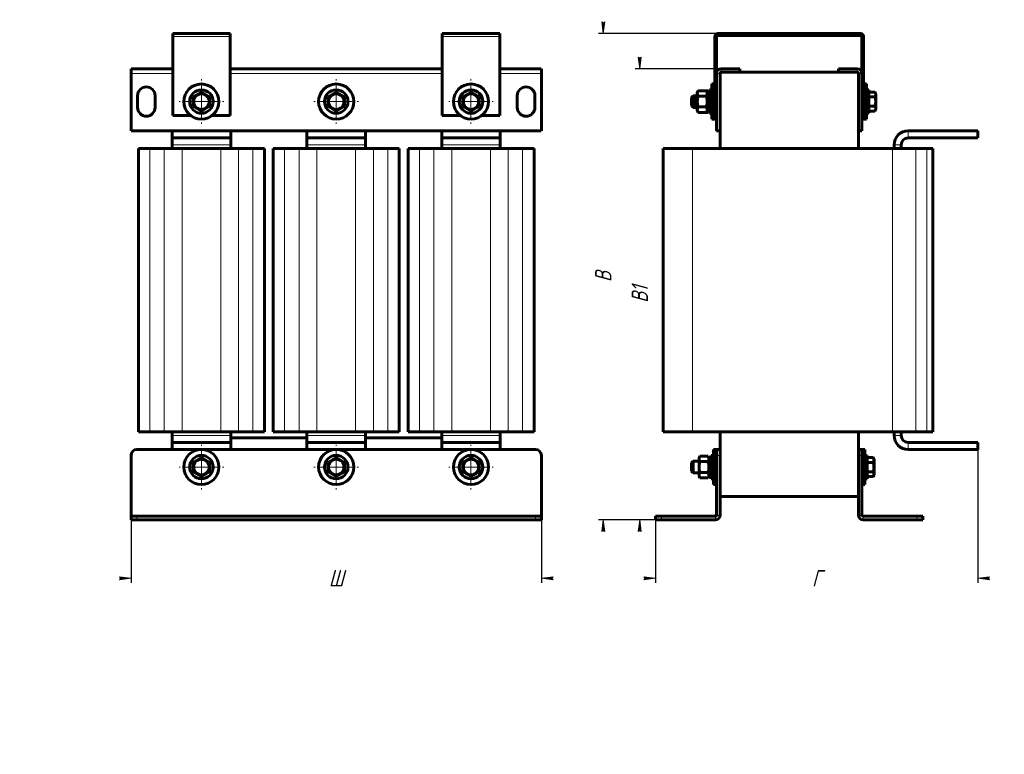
# Model space of a CAD drawing. Header units: millimetres. Extents: x 0 to 420, y 0 to 594.
# Tile 1 of 2: x 0 to 420, y 0 to 314. Entities that reach past the tile are written whole.
import ezdxf

# ---------------------------------------------------------------- set-up
doc = ezdxf.new("R2010")
doc.units = ezdxf.units.MM
for name, pattern in [('K5LT_AXLED', [12, 7.5, -1.5, 1.5, -1.5]), ('K5LT_BASIC', [0]), ('K5LT_THIN', [0])]:
    doc.linetypes.add(name, pattern=pattern)
doc.layers.add('Системный слой', color=7, linetype='Continuous')
doc.styles.add('KDIMTEXTSTYLE', font='GOST_AU.SHX', dxfattribs={"width": 0.96, "oblique": 15, "height": 5})
doc.dimstyles.new('KDIMSTYLE (0.50)', dxfattribs={"dimtxt": 5, "dimasz": 1, "dimexe": 2, "dimexo": 0, "dimgap": 1, "dimtad": 1, "dimlfac": 2, "dimtxsty": 'KDIMTEXTSTYLE', "dimsah": 1, "dimcen": 0, "dimdle": 1, "dimadec": 0, "dimazin": 0, "dimtfac": 0.667, "dimtmove": 0, "dimatfit": 3, "dimfxl": 1, "dimtvp": 1, "dimtolj": 1, "dimtzin": 0, "dimarcsym": 0})

# ---------------------------------------------------------------- blocks, each defined once
blk = doc.blocks.new('U0')
at = {"layer": 'Системный слой', "color": 150, "linetype": 'K5LT_BASIC', "lineweight": 60, "true_color": 0x0080ff}
for p, q in [((65.26, 272.59), (73.01, 272.59)), ((82.01, 272.59), (89.76, 272.59))]:
    blk.add_line(p, q, dxfattribs=at)
blk = doc.blocks.new('U1')
at = {"layer": 'Системный слой', "color": 150, "linetype": 'K5LT_BASIC', "lineweight": 60, "true_color": 0x0080ff}
for p, q in [((65.01, 130.09), (50.01, 130.09)), ((122.51, 130.09), (90.01, 130.09)), ((180.01, 130.09), (147.51, 130.09)), ((220.01, 130.09), (205.01, 130.09))]:
    blk.add_line(p, q, dxfattribs=at)
blk = doc.blocks.new('U2')
at = {"layer": 'Системный слой', "color": 150, "linetype": 'K5LT_BASIC', "lineweight": 60, "true_color": 0x0080ff}
for p, q in [((180.26, 272.59), (188.01, 272.59)), ((197.01, 272.59), (204.76, 272.59))]:
    blk.add_line(p, q, dxfattribs=at)
blk = doc.blocks.new('U3')
at = {"layer": 'Системный слой', "color": 150, "linetype": 'K5LT_BASIC', "lineweight": 60, "true_color": 0x0080ff}
for p, q in [((65.01, 266.09), (47.51, 266.09)), ((122.51, 266.09), (90.01, 266.09)), ((180.01, 266.09), (147.51, 266.09)), ((222.51, 266.09), (205.01, 266.09))]:
    blk.add_line(p, q, dxfattribs=at)
blk = doc.blocks.new('U4')
at = {"layer": 'Системный слой', "color": 150, "linetype": 'K5LT_BASIC', "lineweight": 60, "true_color": 0x0080ff}
for p, q in [((47.51, 292.59), (65.26, 292.59)), ((89.76, 292.59), (180.26, 292.59)), ((204.76, 292.59), (222.51, 292.59))]:
    blk.add_line(p, q, dxfattribs=at)
blk = doc.blocks.new('U5')
at = {"layer": 'Системный слой', "color": 7, "linetype": 'K5LT_THIN', "lineweight": 18}
for p, q in [((65.26, 290.59), (47.51, 290.59)), ((180.26, 290.59), (89.76, 290.59)), ((222.51, 290.59), (204.76, 290.59))]:
    blk.add_line(p, q, dxfattribs=at)
blk = doc.blocks.new('KDIMARROW_01')
at = {"layer": 'Системный слой'}
blk.add_hatch(color=0, dxfattribs=at).paths.add_polyline_path([(-5, -0.66), (0, 0), (-5, 0.66), (-4.5, 0)])
at = {"layer": 'Системный слой', "color": 0, "linetype": 'K5LT_THIN', "lineweight": 18}
for p, q in [((-4.5, 0), (-5, 0.66)), ((-5, 0.66), (0, 0)), ((0, 0), (-5, -0.66)), ((-5, -0.66), (-4.5, 0)), ((0, 0), (-1, 0))]:
    blk.add_line(p, q, dxfattribs=at)
blk = doc.blocks.new('U6')
at = {"layer": 'Системный слой', "color": 30, "linetype": 'K5LT_AXLED', "lineweight": 18, "true_color": 0xff8000}
for q in [(77.51, 132.09), (68.01, 122.59), (87.01, 122.59), (77.51, 113.09)]:
    blk.add_line((77.51, 122.59), q, dxfattribs=at)
blk = doc.blocks.new('U7')
at = {"layer": 'Системный слой', "color": 30, "linetype": 'K5LT_AXLED', "lineweight": 18, "true_color": 0xff8000}
for q in [(77.51, 288.09), (68.01, 278.59), (87.01, 278.59), (77.51, 269.09)]:
    blk.add_line((77.51, 278.59), q, dxfattribs=at)
blk = doc.blocks.new('U8')
at = {"layer": 'Системный слой', "color": 30, "linetype": 'K5LT_AXLED', "lineweight": 18, "true_color": 0xff8000}
for q in [(135.01, 132.09), (125.51, 122.59), (144.51, 122.59), (135.01, 113.09)]:
    blk.add_line((135.01, 122.59), q, dxfattribs=at)
blk = doc.blocks.new('U9')
at = {"layer": 'Системный слой', "color": 30, "linetype": 'K5LT_AXLED', "lineweight": 18, "true_color": 0xff8000}
for q in [(135.01, 288.09), (125.51, 278.59), (144.51, 278.59), (135.01, 269.09)]:
    blk.add_line((135.01, 278.59), q, dxfattribs=at)
blk = doc.blocks.new('U10')
at = {"layer": 'Системный слой', "color": 30, "linetype": 'K5LT_AXLED', "lineweight": 18, "true_color": 0xff8000}
for q in [(192.51, 132.09), (183.01, 122.59), (202.01, 122.59), (192.51, 113.09)]:
    blk.add_line((192.51, 122.59), q, dxfattribs=at)
blk = doc.blocks.new('U11')
at = {"layer": 'Системный слой', "color": 30, "linetype": 'K5LT_AXLED', "lineweight": 18, "true_color": 0xff8000}
for q in [(192.51, 288.09), (183.01, 278.59), (202.01, 278.59), (192.51, 269.09)]:
    blk.add_line((192.51, 278.59), q, dxfattribs=at)
blk = doc.blocks.new('U12')
at = {"layer": 'Системный слой', "color": 150, "linetype": 'K5LT_BASIC', "lineweight": 60, "true_color": 0x0080ff}
for p, q in [((295.25, 278.59), (295.25, 286.09)), ((295.25, 271.09), (295.25, 278.59))]:
    blk.add_line(p, q, dxfattribs=at)
blk = doc.blocks.new('U13')
at = {"layer": 'Системный слой', "color": 150, "linetype": 'K5LT_BASIC', "lineweight": 60, "true_color": 0x0080ff}
for p, q in [((360.5, 122.59), (360.5, 130.09)), ((360.5, 115.09), (360.5, 122.59))]:
    blk.add_line(p, q, dxfattribs=at)
blk = doc.blocks.new('U14')
at = {"layer": 'Системный слой', "color": 150, "linetype": 'K5LT_BASIC', "lineweight": 60, "true_color": 0x0080ff}
for p, q in [((362.25, 278.59), (362.25, 283.59)), ((362.25, 273.59), (362.25, 278.59))]:
    blk.add_line(p, q, dxfattribs=at)
blk = doc.blocks.new('U15')
at = {"layer": 'Системный слой', "color": 150, "linetype": 'K5LT_BASIC', "lineweight": 60, "true_color": 0x0080ff}
for p, q in [((361.25, 278.59), (361.25, 286.09)), ((361.25, 271.09), (361.25, 278.59))]:
    blk.add_line(p, q, dxfattribs=at)
blk = doc.blocks.new('U16')
at = {"layer": 'Системный слой', "color": 150, "linetype": 'K5LT_BASIC', "lineweight": 60, "true_color": 0x0080ff}
for p, q in [((287.25, 280.34), (287.25, 281.09)), ((287.25, 276.09), (287.25, 276.84))]:
    blk.add_line(p, q, dxfattribs=at)
blk = doc.blocks.new('U17')
at = {"layer": 'Системный слой', "color": 150, "linetype": 'K5LT_BASIC', "lineweight": 60, "true_color": 0x0080ff}
for p, q in [((361.5, 122.59), (361.5, 127.59)), ((361.5, 117.59), (361.5, 122.59))]:
    blk.add_line(p, q, dxfattribs=at)
blk = doc.blocks.new('U18')
at = {"layer": 'Системный слой', "color": 150, "linetype": 'K5LT_BASIC', "lineweight": 60, "true_color": 0x0080ff}
for p, q in [((295, 127.59), (295, 122.59)), ((295, 122.59), (295, 117.59))]:
    blk.add_line(p, q, dxfattribs=at)
blk = doc.blocks.new('U19')
at = {"layer": 'Системный слой', "color": 150, "linetype": 'K5LT_BASIC', "lineweight": 60, "true_color": 0x0080ff}
for p, q in [((296, 122.59), (296, 130.09)), ((296, 115.09), (296, 122.59))]:
    blk.add_line(p, q, dxfattribs=at)
blk = doc.blocks.new('U20')
at = {"layer": 'Системный слой', "color": 150, "linetype": 'K5LT_BASIC', "lineweight": 60, "true_color": 0x0080ff}
for p, q in [((293.64, 273.97), (293.78, 274.24)), ((293.78, 274.24), (293.89, 274.52)), ((293.89, 274.52), (293.97, 274.79))]:
    blk.add_line(p, q, dxfattribs=at)
blk = doc.blocks.new('U21')
at = {"layer": 'Системный слой', "color": 150, "linetype": 'K5LT_BASIC', "lineweight": 60, "true_color": 0x0080ff}
for p, q in [((293.78, 282.94), (293.64, 283.21)), ((293.89, 282.67), (293.78, 282.94)), ((293.97, 282.39), (293.89, 282.67))]:
    blk.add_line(p, q, dxfattribs=at)
blk = doc.blocks.new('U22')
at = {"layer": 'Системный слой', "color": 150, "linetype": 'K5LT_BASIC', "lineweight": 60, "true_color": 0x0080ff}
for p, q in [((294.25, 278.59), (294.25, 283.59)), ((294.25, 273.59), (294.25, 278.59))]:
    blk.add_line(p, q, dxfattribs=at)
blk = doc.blocks.new('U23')
at = {"layer": 'Системный слой', "color": 150, "linetype": 'K5LT_BASIC', "lineweight": 60, "true_color": 0x0080ff}
for p, q in [((298.75, 266.09), (298.75, 258.59)), ((298.75, 137.59), (298.75, 130.09))]:
    blk.add_line(p, q, dxfattribs=at)
blk = doc.blocks.new('U24')
at = {"layer": 'Системный слой', "color": 150, "linetype": 'K5LT_BASIC', "lineweight": 60, "true_color": 0x0080ff}
for p, q in [((357.75, 266.09), (357.75, 258.59)), ((357.75, 137.59), (357.75, 130.09))]:
    blk.add_line(p, q, dxfattribs=at)

msp = doc.modelspace()

# ---------------------------------------------------------------- linework, layer by layer
at = {"layer": 'Системный слой', "color": 150, "linetype": 'K5LT_BASIC', "lineweight": 60, "true_color": 0x0080ff}
for p, q in [((65.2626, 307.5915), (65.2626, 306.3415)), ((65.2626, 307.5915), (89.7626, 307.5915)), ((89.7626, 306.3415), (89.7626, 307.5915)), ((180.2626, 307.5915), (180.2626, 306.3415)), ((180.2626, 307.5915), (204.7626, 307.5915)), ((204.7626, 306.3415), (204.7626, 307.5915)), ((297.7494, 307.5915), (358.7494, 307.5915)), ((297.7494, 306.8415), (358.7494, 306.8415)), ((65.2626, 306.3415), (65.2626, 272.5915)), ((89.7626, 272.5915), (89.7626, 306.3415)), ((180.2626, 306.3415), (180.2626, 272.5915)), ((204.7626, 272.5915), (204.7626, 306.3415)), ((296.4994, 272.5915), (296.4994, 306.3415)), ((297.2494, 290.5915), (297.2494, 306.3415)), ((359.2494, 306.3415), (359.2494, 290.5915)), ((359.9994, 306.3415), (359.9994, 272.5915)), ((47.5126, 290.5915), (47.5126, 292.5915)), ((47.5126, 266.0915), (47.5126, 290.5915)), ((222.5126, 292.5915), (222.5126, 290.5915)), ((222.5126, 290.5915), (222.5126, 266.0915)), ((297.2494, 290.5915), (297.2494, 266.0915)), ((298.7494, 290.5915), (298.7494, 266.0915)), ((307.2494, 292.5915), (299.2494, 292.5915)), ((307.2494, 291.0915), (299.2494, 291.0915)), ((307.2494, 292.5915), (307.2494, 291.0915)), ((307.2494, 291.1415), (349.2494, 291.1415)), ((307.2494, 291.0915), (349.2494, 291.0915)), ((307.2494, 291.0915), (349.2494, 291.0915)), ((357.2494, 292.5915), (349.2494, 292.5915)), ((349.2494, 292.5915), (349.2494, 291.0915)), ((357.2494, 291.0915), (349.2494, 291.0915)), ((357.7494, 266.0915), (357.7494, 290.5915)), ((359.2494, 266.0915), (359.2494, 290.5915)), ((296.4994, 286.0915), (295.2494, 286.0915)), ((361.2494, 286.0915), (359.9994, 286.0915)), ((74.0126, 280.6122), (77.5126, 282.6329)), ((77.5126, 282.6329), (81.0126, 280.6122)), ((131.5126, 280.6122), (135.0126, 282.6329)), ((135.0126, 282.6329), (138.5126, 280.6122)), ((189.0126, 280.6122), (192.5126, 282.6329)), ((192.5126, 282.6329), (196.0126, 280.6122)), ((289.4067, 283.2103), (289.0494, 282.5915)), ((289.0494, 282.5915), (289.0494, 282.0556)), ((289.0494, 282.0556), (289.0494, 278.5915)), ((292.8922, 283.2103), (289.4067, 283.2103)), ((293.2494, 282.5915), (292.8922, 283.2103)), ((293.6422, 283.2103), (292.8922, 283.2103)), ((293.2494, 282.5915), (293.2494, 282.0556)), ((294.2494, 282.3915), (293.2494, 282.3915)), ((293.2494, 282.0556), (293.2494, 278.5915)), ((293.9994, 282.5915), (293.6422, 283.2103)), ((293.9994, 282.5915), (293.9994, 282.3915)), ((295.2494, 283.5915), (294.2494, 283.5915)), ((362.2494, 283.5915), (361.2494, 283.5915)), ((362.2494, 282.6329), (364.8358, 282.6329)), ((364.8358, 282.6329), (365.2494, 281.9165)), ((365.2494, 275.2665), (365.2494, 281.9165)), ((50.2626, 276.0915), (50.2626, 281.0915)), ((57.7626, 281.0915), (57.7626, 276.0915)), ((74.0126, 276.5707), (74.0126, 280.6122)), ((81.0126, 280.6122), (81.0126, 276.5707)), ((131.5126, 276.5707), (131.5126, 280.6122)), ((138.5126, 280.6122), (138.5126, 276.5707)), ((189.0126, 276.5707), (189.0126, 280.6122)), ((196.0126, 280.6122), (196.0126, 276.5707)), ((212.2626, 276.0915), (212.2626, 281.0915)), ((219.7626, 281.0915), (219.7626, 276.0915)), ((287.2494, 281.0915), (286.4994, 280.3415)), ((286.4994, 276.8415), (286.4994, 280.3415)), ((287.9994, 281.0915), (287.2494, 281.0915)), ((287.9994, 281.0915), (287.2494, 280.3415)), ((287.2494, 276.8415), (287.2494, 280.3415)), ((289.0494, 281.0915), (287.9994, 281.0915)), ((287.9994, 276.0915), (287.9994, 281.0915)), ((289.0494, 278.5915), (289.0494, 275.1274)), ((292.8922, 280.9009), (289.4067, 280.9009)), ((293.2494, 278.7819), (294.2494, 279.1459)), ((293.2494, 278.5915), (293.2494, 275.1274)), ((293.2494, 278.037), (294.2494, 278.401)), ((362.2494, 280.6122), (364.8358, 280.6122)), ((77.5126, 274.55), (74.0126, 276.5707)), ((81.0126, 276.5707), (77.5126, 274.55)), ((135.0126, 274.55), (131.5126, 276.5707)), ((138.5126, 276.5707), (135.0126, 274.55)), ((192.5126, 274.55), (189.0126, 276.5707)), ((196.0126, 276.5707), (192.5126, 274.55)), ((287.2494, 276.0915), (286.4994, 276.8415)), ((287.9994, 276.0915), (287.2494, 276.8415)), ((287.9994, 276.0915), (287.2494, 276.0915)), ((289.0494, 276.0915), (287.9994, 276.0915)), ((289.0494, 275.1274), (289.0494, 274.5915)), ((289.4067, 273.9727), (289.0494, 274.5915)), ((292.8922, 276.2821), (289.4067, 276.2821)), ((292.8922, 273.9727), (289.4067, 273.9727)), ((293.2494, 274.5915), (292.8922, 273.9727)), ((293.6422, 273.9727), (292.8922, 273.9727)), ((293.2494, 275.1274), (293.2494, 274.5915)), ((294.2494, 274.7915), (293.2494, 274.7915)), ((293.9994, 274.5915), (293.6422, 273.9727)), ((293.9994, 274.7915), (293.9994, 274.5915)), ((295.2494, 273.5915), (294.2494, 273.5915)), ((362.2494, 273.5915), (361.2494, 273.5915)), ((362.2494, 276.5707), (364.8358, 276.5707)), ((362.2494, 274.55), (364.8358, 274.55)), ((364.8358, 274.55), (365.2494, 275.2665)), ((296.4994, 271.0915), (295.2494, 271.0915)), ((296.4994, 271.0915), (296.4994, 272.5915)), ((297.2494, 272.5915), (296.4994, 272.5915)), ((297.2494, 271.0915), (296.4994, 271.0915)), ((359.2494, 272.5915), (359.9994, 272.5915)), ((359.9994, 271.0915), (359.2494, 271.0915)), ((359.9994, 271.0915), (359.9994, 272.5915)), ((361.2494, 271.0915), (359.9994, 271.0915)), ((65.0126, 266.0915), (90.0126, 266.0915)), ((65.0126, 263.0915), (65.0126, 266.0915)), ((90.0126, 263.0915), (90.0126, 266.0915)), ((122.5126, 266.0915), (147.5126, 266.0915)), ((122.5126, 263.0915), (122.5126, 266.0915)), ((147.5126, 263.0915), (147.5126, 266.0915)), ((180.0126, 266.0915), (205.0126, 266.0915)), ((180.0126, 263.0915), (180.0126, 266.0915)), ((205.0126, 263.0915), (205.0126, 266.0915)), ((297.2494, 266.0915), (298.7494, 266.0915)), ((359.2494, 266.0915), (357.7494, 266.0915)), ((378.9994, 266.0915), (408.7494, 266.0915)), ((408.7494, 263.0915), (408.7494, 266.0915)), ((65.0126, 263.0915), (90.0126, 263.0915)), ((65.0126, 260.0915), (65.0126, 263.0915)), ((90.0126, 263.0915), (90.0126, 260.0915)), ((122.5126, 263.0915), (147.5126, 263.0915)), ((122.5126, 260.0915), (122.5126, 263.0915)), ((147.5126, 263.0915), (147.5126, 260.0915)), ((180.0126, 263.0915), (205.0126, 263.0915)), ((180.0126, 260.0915), (180.0126, 263.0915)), ((205.0126, 263.0915), (205.0126, 260.0915)), ((378.9994, 263.0915), (408.7494, 263.0915)), ((50.6376, 137.5915), (50.6376, 258.5915)), ((50.6376, 258.5915), (55.5162, 258.5915)), ((55.5162, 258.5915), (61.6427, 258.5915)), ((61.6427, 258.5915), (69.2641, 258.5915)), ((65.0126, 258.5915), (65.0126, 260.0915)), ((69.2641, 258.5915), (85.7611, 258.5915)), ((85.7611, 258.5915), (93.3824, 258.5915)), ((90.0126, 260.0915), (90.0126, 258.5915)), ((93.3824, 258.5915), (99.509, 258.5915)), ((99.509, 258.5915), (104.3876, 258.5915)), ((104.3876, 137.5915), (104.3876, 258.5915)), ((108.1376, 137.5915), (108.1376, 258.5915)), ((108.1376, 258.5915), (113.0162, 258.5915)), ((113.0162, 258.5915), (119.1427, 258.5915)), ((119.1427, 258.5915), (126.7641, 258.5915)), ((122.5126, 258.5915), (122.5126, 260.0915)), ((126.7641, 258.5915), (143.2611, 258.5915)), ((143.2611, 258.5915), (150.8824, 258.5915)), ((147.5126, 260.0915), (147.5126, 258.5915)), ((150.8824, 258.5915), (157.009, 258.5915)), ((157.009, 258.5915), (161.8876, 258.5915)), ((161.8876, 137.5915), (161.8876, 258.5915)), ((165.6376, 137.5915), (165.6376, 258.5915)), ((165.6376, 258.5915), (170.5162, 258.5915)), ((170.5162, 258.5915), (176.6427, 258.5915)), ((176.6427, 258.5915), (184.2641, 258.5915)), ((180.0126, 258.5915), (180.0126, 260.0915)), ((184.2641, 258.5915), (200.7611, 258.5915)), ((200.7611, 258.5915), (208.3824, 258.5915)), ((205.0126, 260.0915), (205.0126, 258.5915)), ((208.3824, 258.5915), (214.509, 258.5915)), ((214.509, 258.5915), (219.3876, 258.5915)), ((219.3876, 137.5915), (219.3876, 258.5915)), ((274.4994, 137.5915), (274.4994, 258.5915)), ((274.4994, 258.5915), (286.9994, 258.5915)), ((286.9994, 258.5915), (372.2867, 258.5915)), ((372.2867, 258.5915), (382.1945, 258.5915)), ((372.9994, 258.5915), (372.9994, 260.0915)), ((375.9994, 258.5915), (375.9994, 260.0915)), ((382.1945, 258.5915), (386.9072, 258.5915)), ((386.9072, 258.5915), (389.4994, 258.5915)), ((389.4994, 137.5915), (389.4994, 258.5915)), ((50.6376, 137.5915), (55.5162, 137.5915)), ((55.5162, 137.5915), (61.6427, 137.5915)), ((61.6427, 137.5915), (69.2641, 137.5915)), ((65.0126, 136.0915), (65.0126, 137.5915)), ((65.0126, 133.0915), (65.0126, 136.0915)), ((69.2641, 137.5915), (85.7611, 137.5915)), ((85.7611, 137.5915), (93.3824, 137.5915)), ((90.0126, 137.5915), (90.0126, 136.0915)), ((90.0126, 136.0915), (90.0126, 133.0915)), ((90.0126, 135.0915), (122.5126, 135.0915)), ((93.3824, 137.5915), (99.509, 137.5915)), ((99.509, 137.5915), (104.3876, 137.5915)), ((108.1376, 137.5915), (113.0162, 137.5915)), ((113.0162, 137.5915), (119.1427, 137.5915)), ((119.1427, 137.5915), (126.7641, 137.5915)), ((122.5126, 136.0915), (122.5126, 137.5915)), ((122.5126, 133.0915), (122.5126, 136.0915)), ((126.7641, 137.5915), (143.2611, 137.5915)), ((143.2611, 137.5915), (150.8824, 137.5915)), ((147.5126, 137.5915), (147.5126, 136.0915)), ((147.5126, 136.0915), (147.5126, 133.0915)), ((147.5126, 135.0915), (180.0126, 135.0915)), ((150.8824, 137.5915), (157.009, 137.5915)), ((157.009, 137.5915), (161.8876, 137.5915)), ((165.6376, 137.5915), (170.5162, 137.5915)), ((170.5162, 137.5915), (176.6427, 137.5915)), ((176.6427, 137.5915), (184.2641, 137.5915)), ((180.0126, 136.0915), (180.0126, 137.5915)), ((180.0126, 133.0915), (180.0126, 136.0915)), ((184.2641, 137.5915), (200.7611, 137.5915)), ((200.7611, 137.5915), (208.3824, 137.5915)), ((205.0126, 137.5915), (205.0126, 136.0915)), ((205.0126, 136.0915), (205.0126, 133.0915)), ((208.3824, 137.5915), (214.509, 137.5915)), ((214.509, 137.5915), (219.3876, 137.5915)), ((274.4994, 137.5915), (286.9994, 137.5915)), ((286.9994, 137.5915), (372.2867, 137.5915)), ((372.2867, 137.5915), (382.1945, 137.5915)), ((372.9994, 136.0915), (372.9994, 137.5915)), ((375.9994, 136.0915), (375.9994, 137.5915)), ((382.1945, 137.5915), (386.9072, 137.5915)), ((386.9072, 137.5915), (389.4994, 137.5915)), ((90.0126, 133.0915), (65.0126, 133.0915)), ((65.0126, 133.0915), (65.0126, 130.0915)), ((90.0126, 133.0915), (90.0126, 130.0915)), ((147.5126, 133.0915), (122.5126, 133.0915)), ((122.5126, 133.0915), (122.5126, 130.0915)), ((147.5126, 133.0915), (147.5126, 130.0915)), ((205.0126, 133.0915), (180.0126, 133.0915)), ((180.0126, 133.0915), (180.0126, 130.0915)), ((205.0126, 133.0915), (205.0126, 130.0915)), ((408.7494, 133.0915), (378.9994, 133.0915)), ((408.7494, 133.0915), (408.7494, 130.0915)), ((47.5126, 127.5915), (47.5126, 102.0915)), ((90.0126, 130.0915), (65.0126, 130.0915)), ((74.0126, 124.6122), (77.5126, 126.6329)), ((77.5126, 126.6329), (81.0126, 124.6122)), ((147.5126, 130.0915), (122.5126, 130.0915)), ((131.5126, 124.6122), (135.0126, 126.6329)), ((135.0126, 126.6329), (138.5126, 124.6122)), ((205.0126, 130.0915), (180.0126, 130.0915)), ((189.0126, 124.6122), (192.5126, 126.6329)), ((192.5126, 126.6329), (196.0126, 124.6122)), ((222.5126, 102.0915), (222.5126, 127.5915)), ((290.1567, 127.2103), (289.7994, 126.5915)), ((289.7994, 126.5915), (289.7994, 126.0556)), ((289.7994, 126.0556), (289.7994, 122.5915)), ((293.6422, 127.2103), (290.1567, 127.2103)), ((293.9994, 126.5915), (293.6422, 127.2103)), ((293.9994, 126.5915), (293.9994, 126.0556)), ((293.9994, 126.3915), (294.9994, 126.3915)), ((293.9994, 126.0556), (293.9994, 122.5915)), ((294.9994, 127.5915), (295.9994, 127.5915)), ((297.2494, 130.0915), (295.9994, 130.0915)), ((298.7494, 130.0915), (297.2494, 130.0915)), ((297.2494, 127.5915), (297.2494, 130.0915)), ((297.2494, 102.0915), (297.2494, 127.5915)), ((298.7494, 130.0915), (298.7494, 127.5915)), ((298.7494, 102.0915), (298.7494, 127.5915)), ((357.7494, 130.0915), (359.2494, 130.0915)), ((357.7494, 127.5915), (357.7494, 130.0915)), ((357.7494, 127.5915), (357.7494, 102.0915)), ((360.4994, 130.0915), (359.2494, 130.0915)), ((359.2494, 130.0915), (359.2494, 127.5915)), ((359.2494, 127.5915), (359.2494, 102.0915)), ((361.4994, 127.5915), (360.4994, 127.5915)), ((361.4994, 126.6329), (364.0858, 126.6329)), ((364.0858, 126.6329), (364.4994, 125.9165)), ((408.7494, 130.0915), (378.9994, 130.0915)), ((74.0126, 120.5707), (74.0126, 124.6122)), ((81.0126, 124.6122), (81.0126, 120.5707)), ((131.5126, 120.5707), (131.5126, 124.6122)), ((138.5126, 124.6122), (138.5126, 120.5707)), ((189.0126, 120.5707), (189.0126, 124.6122)), ((196.0126, 124.6122), (196.0126, 120.5707)), ((287.2494, 125.0915), (286.4994, 124.3415)), ((286.4994, 120.8415), (286.4994, 124.3415)), ((289.7994, 125.0915), (287.2494, 125.0915)), ((287.2494, 120.0915), (287.2494, 125.0915)), ((289.7994, 122.5915), (289.7994, 119.1274)), ((293.6422, 124.9009), (290.1567, 124.9009)), ((294.9994, 123.1459), (293.9994, 122.7819)), ((293.9994, 122.5915), (293.9994, 119.1274)), ((294.9994, 122.401), (293.9994, 122.037)), ((361.4994, 124.6122), (364.0858, 124.6122)), ((364.4994, 119.2665), (364.4994, 125.9165)), ((77.5126, 118.55), (74.0126, 120.5707)), ((81.0126, 120.5707), (77.5126, 118.55)), ((135.0126, 118.55), (131.5126, 120.5707)), ((138.5126, 120.5707), (135.0126, 118.55)), ((192.5126, 118.55), (189.0126, 120.5707)), ((196.0126, 120.5707), (192.5126, 118.55)), ((287.2494, 120.0915), (286.4994, 120.8415)), ((289.7994, 120.0915), (287.2494, 120.0915)), ((289.7994, 119.1274), (289.7994, 118.5915)), ((290.1567, 117.9727), (289.7994, 118.5915)), ((293.6422, 120.2821), (290.1567, 120.2821)), ((293.6422, 117.9727), (290.1567, 117.9727)), ((293.9994, 118.5915), (293.6422, 117.9727)), ((293.9994, 119.1274), (293.9994, 118.5915)), ((293.9994, 118.7915), (294.9994, 118.7915)), ((361.4994, 120.5707), (364.0858, 120.5707)), ((361.4994, 118.55), (364.0858, 118.55)), ((364.0858, 118.55), (364.4994, 119.2665)), ((294.9994, 117.5915), (295.9994, 117.5915)), ((297.2494, 115.0915), (295.9994, 115.0915)), ((360.4994, 115.0915), (359.2494, 115.0915)), ((361.4994, 117.5915), (360.4994, 117.5915)), ((298.7494, 110.0915), (357.7494, 110.0915)), ((47.5126, 102.0915), (47.5126, 101.5915)), ((47.5126, 100.0915), (47.5126, 101.5915)), ((47.5126, 101.5915), (50.0126, 101.5915)), ((50.0126, 101.5915), (220.0126, 101.5915)), ((220.0126, 101.5915), (222.5126, 101.5915)), ((222.5126, 101.5915), (222.5126, 102.0915)), ((222.5126, 100.0915), (222.5126, 101.5915)), ((271.2494, 101.5915), (273.7494, 101.5915)), ((271.2494, 100.0915), (271.2494, 101.5915)), ((273.7494, 101.5915), (296.7494, 101.5915)), ((359.7494, 101.5915), (382.7494, 101.5915)), ((382.7494, 101.5915), (385.2494, 101.5915)), ((385.2494, 100.0915), (385.2494, 101.5915)), ((47.5126, 100.0915), (50.0126, 100.0915)), ((50.0126, 100.0915), (220.0126, 100.0915)), ((220.0126, 100.0915), (222.5126, 100.0915)), ((271.2494, 100.0915), (273.7494, 100.0915)), ((273.7494, 100.0915), (296.7494, 100.0915)), ((359.7494, 100.0915), (382.7494, 100.0915)), ((382.7494, 100.0915), (385.2494, 100.0915))]:
    msp.add_line(p, q, dxfattribs=at)
at = {"layer": 'Системный слой', "color": 7, "linetype": 'K5LT_THIN', "lineweight": 18}
for p, q in [((297.7494, 307.5915), (297.7494, 306.8415)), ((358.7494, 306.8415), (358.7494, 307.5915)), ((89.7626, 306.3415), (65.2626, 306.3415)), ((204.7626, 306.3415), (180.2626, 306.3415)), ((297.2494, 306.3415), (296.4994, 306.3415)), ((359.2494, 306.3415), (359.9994, 306.3415)), ((298.7494, 290.5915), (297.2494, 290.5915)), ((299.2494, 292.5915), (299.2494, 291.0915)), ((357.2494, 292.5915), (357.2494, 291.0915)), ((359.2494, 290.5915), (357.7494, 290.5915)), ((287.2494, 280.6855), (286.8435, 280.6855)), ((287.5935, 280.6855), (287.2494, 280.6855)), ((287.9994, 280.6855), (287.5935, 280.6855)), ((289.0494, 280.6855), (287.9994, 280.6855)), ((287.2494, 276.4974), (286.8435, 276.4974)), ((287.5935, 276.4974), (287.2494, 276.4974)), ((287.9994, 276.4974), (287.5935, 276.4974)), ((289.0494, 276.4974), (287.9994, 276.4974)), ((378.9994, 266.0915), (378.9994, 263.0915)), ((55.5162, 137.5915), (55.5162, 258.5915)), ((61.6427, 137.5915), (61.6427, 258.5915)), ((65.0126, 260.0915), (90.0126, 260.0915)), ((69.2641, 137.5915), (69.2641, 258.5915)), ((85.7611, 137.5915), (85.7611, 258.5915)), ((93.3824, 137.5915), (93.3824, 258.5915)), ((99.509, 137.5915), (99.509, 258.5915)), ((113.0162, 137.5915), (113.0162, 258.5915)), ((119.1427, 137.5915), (119.1427, 258.5915)), ((122.5126, 260.0915), (147.5126, 260.0915)), ((126.7641, 137.5915), (126.7641, 258.5915)), ((143.2611, 137.5915), (143.2611, 258.5915)), ((150.8824, 137.5915), (150.8824, 258.5915)), ((157.009, 137.5915), (157.009, 258.5915)), ((170.5162, 137.5915), (170.5162, 258.5915)), ((176.6427, 137.5915), (176.6427, 258.5915)), ((180.0126, 260.0915), (205.0126, 260.0915)), ((184.2641, 137.5915), (184.2641, 258.5915)), ((200.7611, 137.5915), (200.7611, 258.5915)), ((208.3824, 137.5915), (208.3824, 258.5915)), ((214.509, 137.5915), (214.509, 258.5915)), ((286.9994, 137.5915), (286.9994, 258.5915)), ((372.2867, 137.5915), (372.2867, 258.5915)), ((375.9994, 260.0915), (372.9994, 260.0915)), ((382.1945, 137.5915), (382.1945, 258.5915)), ((386.9072, 137.5915), (386.9072, 258.5915)), ((90.0126, 136.0915), (65.0126, 136.0915)), ((147.5126, 136.0915), (122.5126, 136.0915)), ((205.0126, 136.0915), (180.0126, 136.0915)), ((375.9994, 136.0915), (372.9994, 136.0915)), ((378.9994, 133.0915), (378.9994, 130.0915)), ((298.7494, 127.5915), (297.2494, 127.5915)), ((357.7494, 127.5915), (359.2494, 127.5915)), ((287.2494, 124.6855), (286.8435, 124.6855)), ((289.7994, 124.6855), (287.2494, 124.6855)), ((287.2494, 120.4974), (286.8435, 120.4974)), ((289.7994, 120.4974), (287.2494, 120.4974)), ((222.5126, 102.0915), (47.5126, 102.0915)), ((50.0126, 100.0915), (50.0126, 101.5915)), ((220.0126, 100.0915), (220.0126, 101.5915)), ((273.7494, 100.0915), (273.7494, 101.5915)), ((296.7494, 100.0915), (296.7494, 101.5915)), ((298.7494, 102.0915), (297.2494, 102.0915)), ((357.7494, 102.0915), (359.2494, 102.0915)), ((359.7494, 101.5915), (359.7494, 100.0915)), ((382.7494, 100.0915), (382.7494, 101.5915))]:
    msp.add_line(p, q, dxfattribs=at)
at = {"layer": 'Системный слой', "color": 150, "linetype": 'K5LT_BASIC', "lineweight": 60, "true_color": 0x0080ff}
for centre, radius in [((77.5126, 278.5915), 7.5), ((135.0126, 278.5915), 7.5), ((192.5126, 278.5915), 7.5), ((77.5126, 278.5915), 5), ((77.5126, 278.5915), 3.325), ((135.0126, 278.5915), 5), ((135.0126, 278.5915), 3.325), ((192.5126, 278.5915), 5), ((192.5126, 278.5915), 3.325), ((77.5126, 122.5915), 7.5), ((77.5126, 122.5915), 5), ((135.0126, 122.5915), 7.5), ((135.0126, 122.5915), 5), ((192.5126, 122.5915), 7.5), ((192.5126, 122.5915), 5), ((77.5126, 122.5915), 3.325), ((135.0126, 122.5915), 3.325), ((192.5126, 122.5915), 3.325)]:
    msp.add_circle(centre, radius, dxfattribs=at)
for centre, radius, start, end in [((297.7494, 306.3415), 1.25, 90, 180), ((297.7494, 306.3415), 0.5, 90, 180), ((358.7494, 306.3415), 1.25, 0, 90), ((358.7494, 306.3415), 0.5, 0, 90), ((299.2494, 290.5915), 2, 90, 180), ((299.2494, 290.5915), 0.5, 90, 180), ((357.2494, 290.5915), 2, 0, 90), ((357.2494, 290.5915), 0.5, 0, 90), ((54.0126, 281.0915), 3.75, 0, 180), ((216.0126, 281.0915), 3.75, 0, 180), ((54.0126, 276.0915), 3.75, 180, 0), ((216.0126, 276.0915), 3.75, 180, 0), ((378.9994, 260.0915), 6, 90, 180), ((378.9994, 260.0915), 3, 90, 180), ((378.9994, 136.0915), 6, 180, 270), ((378.9994, 136.0915), 3, 180, 270), ((50.0126, 127.5915), 2.5, 90, 180), ((220.0126, 127.5915), 2.5, 0, 90), ((296.7494, 102.0915), 0.5, 270, 0), ((296.7494, 102.0915), 2, 270, 0), ((359.7494, 102.0915), 2, 180, 270), ((359.7494, 102.0915), 0.5, 180, 270)]:
    msp.add_arc(centre, radius, start, end, dxfattribs=at)
for points, knots in [([(289.4067, 283.2103), (289.3592, 283.1279), (289.2664, 282.9533), (289.1675, 282.7159), (289.1022, 282.4981), (289.0653, 282.3133), (289.0512, 282.165), (289.0494, 282.0801), (289.0494, 282.0556)], [0, 0, 0, 0, 1.97363156, 4.15995945, 5.5817399, 7.04511177, 8.43464385, 9, 9, 9, 9]), ([(289.0494, 282.0556), (289.0494, 281.9848), (289.0579, 281.848), (289.095, 281.6397), (289.1489, 281.4539), (289.244, 281.2043), (289.3333, 281.028), (289.4067, 280.9009)], [0, 0, 0, 0, 1.44740223, 2.79972062, 4.28007379, 5.29108611, 8, 8, 8, 8]), ([(293.2494, 282.0556), (293.2494, 282.1264), (293.241, 282.2631), (293.2039, 282.4714), (293.1499, 282.6573), (293.0549, 282.9069), (292.9655, 283.0832), (292.8922, 283.2103)], [0, 0, 0, 0, 1.44740223, 2.79972062, 4.28007379, 5.29108611, 8, 8, 8, 8]), ([(292.8922, 280.9009), (292.9397, 280.9832), (293.0325, 281.1578), (293.1314, 281.3952), (293.1967, 281.613), (293.2336, 281.7978), (293.2476, 281.9461), (293.2494, 282.031), (293.2494, 282.0556)], [0, 0, 0, 0, 1.97363156, 4.15995945, 5.5817399, 7.04511177, 8.43464385, 9, 9, 9, 9]), ([(364.8358, 280.6122), (364.9103, 280.7412), (364.9947, 280.9116), (365.0732, 281.1347), (365.1092, 281.2675), (365.1342, 281.4023), (365.1471, 281.5268), (365.1497, 281.6476), (365.1423, 281.7807), (365.1208, 281.9269), (365.0768, 282.1037), (364.992, 282.3402), (364.9004, 282.521), (364.8358, 282.6329)], [0, 0, 0, 0, 2.75035614, 3.58804376, 4.63730758, 5.49284922, 6.35907939, 7.18800081, 7.96430825, 9.0854941, 10.18771443, 11.61111218, 14, 14, 14, 14]), ([(289.4067, 280.9009), (289.3926, 280.852), (289.3567, 280.7246), (289.2919, 280.4784), (289.2125, 280.1355), (289.1458, 279.7764), (289.0993, 279.4419), (289.0755, 279.2063), (289.062, 279.0174), (289.0548, 278.8754), (289.0504, 278.7333), (289.0494, 278.6387), (289.0494, 278.5915)], [0, 0, 0, 0, 1.43286195, 3.72544107, 7.16430976, 11.33828068, 14.00371051, 16.66914034, 18.00185526, 19.33457017, 20.66728509, 22, 22, 22, 22]), ([(289.0494, 278.5915), (289.0494, 278.527), (289.0512, 278.3979), (289.0594, 278.2039), (289.0728, 278.0105), (289.0961, 277.7691), (289.1345, 277.4801), (289.2025, 277.0941), (289.2927, 276.6943), (289.3703, 276.4082), (289.4067, 276.2821)], [0, 0, 0, 0, 1.81846407, 3.63692813, 5.4553922, 7.27385627, 10.46569137, 13.65752648, 18.30421618, 22, 22, 22, 22]), ([(293.2494, 278.5915), (293.2494, 278.6559), (293.2476, 278.785), (293.2395, 278.979), (293.2261, 279.1724), (293.2028, 279.4139), (293.1644, 279.7028), (293.0963, 280.0888), (293.0061, 280.4886), (292.9286, 280.7747), (292.8922, 280.9009)], [0, 0, 0, 0, 1.81846407, 3.63692813, 5.4553922, 7.27385627, 10.46569137, 13.65752648, 18.30421618, 22, 22, 22, 22]), ([(292.8922, 276.2821), (292.9063, 276.331), (292.9422, 276.4584), (293.0069, 276.7045), (293.0864, 277.0474), (293.1531, 277.4065), (293.1996, 277.741), (293.2234, 277.9766), (293.2368, 278.1655), (293.2441, 278.3075), (293.2485, 278.4497), (293.2494, 278.5443), (293.2494, 278.5915)], [0, 0, 0, 0, 1.43286195, 3.72544107, 7.16430976, 11.33828068, 14.00371051, 16.66914034, 18.00185526, 19.33457017, 20.66728509, 22, 22, 22, 22]), ([(364.8358, 276.5707), (364.863, 276.6649), (364.9288, 276.9055), (365.0297, 277.3427), (365.1003, 277.7827), (365.1316, 278.1223), (365.1425, 278.3114), (365.1467, 278.4339), (365.1483, 278.5366), (365.1486, 278.6471), (365.146, 278.7857), (365.1384, 278.9521), (365.1211, 279.1911), (365.0807, 279.5372), (365.0089, 279.9314), (364.9222, 280.3009), (364.8656, 280.5088), (364.8358, 280.6122)], [0, 0, 0, 0, 3.15229629, 8.02402693, 14.43035773, 17.47429983, 18.99627089, 20.51824194, 21.40985484, 22.30146773, 24.08469353, 25.86791932, 27.65114512, 31.79250392, 37.07252473, 40.53626237, 44, 44, 44, 44]), ([(289.4067, 276.2821), (289.3592, 276.1997), (289.2664, 276.0251), (289.1675, 275.7877), (289.1022, 275.5699), (289.0653, 275.3851), (289.0512, 275.2368), (289.0494, 275.1519), (289.0494, 275.1274)], [0, 0, 0, 0, 1.97363156, 4.15995945, 5.5817399, 7.04511177, 8.43464385, 9, 9, 9, 9]), ([(289.0494, 275.1274), (289.0494, 275.0566), (289.0579, 274.9198), (289.095, 274.7115), (289.1489, 274.5257), (289.244, 274.2761), (289.3333, 274.0998), (289.4067, 273.9727)], [0, 0, 0, 0, 1.44740223, 2.79972062, 4.28007379, 5.29108611, 8, 8, 8, 8]), ([(293.2494, 275.1274), (293.2494, 275.1982), (293.241, 275.3349), (293.2039, 275.5432), (293.1499, 275.7291), (293.0549, 275.9787), (292.9655, 276.155), (292.8922, 276.2821)], [0, 0, 0, 0, 1.44740223, 2.79972062, 4.28007379, 5.29108611, 8, 8, 8, 8]), ([(292.8922, 273.9727), (292.9397, 274.055), (293.0325, 274.2296), (293.1314, 274.467), (293.1967, 274.6848), (293.2336, 274.8696), (293.2476, 275.0179), (293.2494, 275.1028), (293.2494, 275.1274)], [0, 0, 0, 0, 1.97363156, 4.15995945, 5.5817399, 7.04511177, 8.43464385, 9, 9, 9, 9]), ([(364.8358, 274.55), (364.9103, 274.6791), (364.9947, 274.8494), (365.0732, 275.0725), (365.1092, 275.2053), (365.1342, 275.3401), (365.1471, 275.4646), (365.1497, 275.5854), (365.1423, 275.7186), (365.1208, 275.8647), (365.0768, 276.0415), (364.992, 276.278), (364.9004, 276.4588), (364.8358, 276.5707)], [0, 0, 0, 0, 2.75035614, 3.58804376, 4.63730758, 5.49284922, 6.35907939, 7.18800081, 7.96430825, 9.0854941, 10.18771443, 11.61111218, 14, 14, 14, 14]), ([(290.1567, 127.2103), (290.1092, 127.1279), (290.0164, 126.9533), (289.9175, 126.7159), (289.8522, 126.4981), (289.8153, 126.3133), (289.8012, 126.165), (289.7994, 126.0801), (289.7994, 126.0556)], [0, 0, 0, 0, 1.97363156, 4.15995945, 5.5817399, 7.04511177, 8.43464385, 9, 9, 9, 9]), ([(289.7994, 126.0556), (289.7994, 125.9848), (289.8079, 125.848), (289.845, 125.6397), (289.8989, 125.4539), (289.994, 125.2043), (290.0833, 125.028), (290.1567, 124.9009)], [0, 0, 0, 0, 1.44740223, 2.79972062, 4.28007379, 5.29108611, 8, 8, 8, 8]), ([(293.9994, 126.0556), (293.9994, 126.1264), (293.991, 126.2631), (293.9539, 126.4714), (293.8999, 126.6573), (293.8049, 126.9069), (293.7155, 127.0832), (293.6422, 127.2103)], [0, 0, 0, 0, 1.44740223, 2.79972062, 4.28007379, 5.29108611, 8, 8, 8, 8]), ([(293.6422, 124.9009), (293.6897, 124.9832), (293.7825, 125.1578), (293.8814, 125.3952), (293.9467, 125.613), (293.9836, 125.7978), (293.9976, 125.9461), (293.9994, 126.031), (293.9994, 126.0556)], [0, 0, 0, 0, 1.97363156, 4.15995945, 5.5817399, 7.04511177, 8.43464385, 9, 9, 9, 9]), ([(364.0858, 124.6122), (364.1603, 124.7412), (364.2447, 124.9116), (364.3232, 125.1347), (364.3592, 125.2675), (364.3842, 125.4023), (364.3971, 125.5268), (364.3997, 125.6476), (364.3923, 125.7807), (364.3708, 125.9269), (364.3268, 126.1037), (364.242, 126.3402), (364.1504, 126.521), (364.0858, 126.6329)], [0, 0, 0, 0, 2.75035614, 3.58804376, 4.63730758, 5.49284922, 6.35907939, 7.18800081, 7.96430825, 9.0854941, 10.18771443, 11.61111218, 14, 14, 14, 14]), ([(290.1567, 124.9009), (290.1426, 124.852), (290.1067, 124.7246), (290.0419, 124.4784), (289.9625, 124.1355), (289.8958, 123.7764), (289.8493, 123.4419), (289.8255, 123.2063), (289.812, 123.0174), (289.8048, 122.8754), (289.8004, 122.7333), (289.7994, 122.6387), (289.7994, 122.5915)], [0, 0, 0, 0, 1.43286195, 3.72544107, 7.16430976, 11.33828068, 14.00371051, 16.66914034, 18.00185526, 19.33457017, 20.66728509, 22, 22, 22, 22]), ([(289.7994, 122.5915), (289.7994, 122.527), (289.8012, 122.3979), (289.8094, 122.2039), (289.8228, 122.0105), (289.8461, 121.7691), (289.8845, 121.4801), (289.9525, 121.0941), (290.0427, 120.6943), (290.1203, 120.4082), (290.1567, 120.2821)], [0, 0, 0, 0, 1.81846407, 3.63692813, 5.4553922, 7.27385627, 10.46569137, 13.65752648, 18.30421618, 22, 22, 22, 22]), ([(293.9994, 122.5915), (293.9994, 122.6559), (293.9976, 122.785), (293.9895, 122.979), (293.9761, 123.1724), (293.9528, 123.4139), (293.9144, 123.7028), (293.8463, 124.0888), (293.7561, 124.4886), (293.6786, 124.7747), (293.6422, 124.9009)], [0, 0, 0, 0, 1.81846407, 3.63692813, 5.4553922, 7.27385627, 10.46569137, 13.65752648, 18.30421618, 22, 22, 22, 22]), ([(293.6422, 120.2821), (293.6563, 120.331), (293.6922, 120.4584), (293.7569, 120.7045), (293.8364, 121.0474), (293.9031, 121.4065), (293.9496, 121.741), (293.9734, 121.9766), (293.9868, 122.1655), (293.9941, 122.3075), (293.9985, 122.4497), (293.9994, 122.5443), (293.9994, 122.5915)], [0, 0, 0, 0, 1.43286195, 3.72544107, 7.16430976, 11.33828068, 14.00371051, 16.66914034, 18.00185526, 19.33457017, 20.66728509, 22, 22, 22, 22]), ([(364.0858, 120.5707), (364.113, 120.6649), (364.1788, 120.9055), (364.2797, 121.3427), (364.3503, 121.7827), (364.3816, 122.1223), (364.3925, 122.3114), (364.3967, 122.4339), (364.3983, 122.5366), (364.3986, 122.6471), (364.396, 122.7857), (364.3884, 122.9521), (364.3711, 123.1911), (364.3307, 123.5372), (364.2589, 123.9314), (364.1722, 124.3009), (364.1156, 124.5088), (364.0858, 124.6122)], [0, 0, 0, 0, 3.15229629, 8.02402693, 14.43035773, 17.47429983, 18.99627089, 20.51824194, 21.40985484, 22.30146773, 24.08469353, 25.86791932, 27.65114512, 31.79250392, 37.07252473, 40.53626237, 44, 44, 44, 44]), ([(290.1567, 120.2821), (290.1092, 120.1997), (290.0164, 120.0251), (289.9175, 119.7877), (289.8522, 119.5699), (289.8153, 119.3851), (289.8012, 119.2368), (289.7994, 119.1519), (289.7994, 119.1274)], [0, 0, 0, 0, 1.97363156, 4.15995945, 5.5817399, 7.04511177, 8.43464385, 9, 9, 9, 9]), ([(289.7994, 119.1274), (289.7994, 119.0566), (289.8079, 118.9198), (289.845, 118.7115), (289.8989, 118.5257), (289.994, 118.2761), (290.0833, 118.0998), (290.1567, 117.9727)], [0, 0, 0, 0, 1.44740223, 2.79972062, 4.28007379, 5.29108611, 8, 8, 8, 8]), ([(293.9994, 119.1274), (293.9994, 119.1982), (293.991, 119.3349), (293.9539, 119.5432), (293.8999, 119.7291), (293.8049, 119.9787), (293.7155, 120.155), (293.6422, 120.2821)], [0, 0, 0, 0, 1.44740223, 2.79972062, 4.28007379, 5.29108611, 8, 8, 8, 8]), ([(293.6422, 117.9727), (293.6897, 118.055), (293.7825, 118.2296), (293.8814, 118.467), (293.9467, 118.6848), (293.9836, 118.8696), (293.9976, 119.0179), (293.9994, 119.1028), (293.9994, 119.1274)], [0, 0, 0, 0, 1.97363156, 4.15995945, 5.5817399, 7.04511177, 8.43464385, 9, 9, 9, 9]), ([(364.0858, 118.55), (364.1603, 118.6791), (364.2447, 118.8494), (364.3232, 119.0725), (364.3592, 119.2053), (364.3842, 119.3401), (364.3971, 119.4646), (364.3997, 119.5854), (364.3923, 119.7186), (364.3708, 119.8647), (364.3268, 120.0415), (364.242, 120.278), (364.1504, 120.4588), (364.0858, 120.5707)], [0, 0, 0, 0, 2.75035614, 3.58804376, 4.63730758, 5.49284922, 6.35907939, 7.18800081, 7.96430825, 9.0854941, 10.18771443, 11.61111218, 14, 14, 14, 14])]:
    msp.add_open_spline(points, degree=3, knots=knots, dxfattribs=at)

# ---------------------------------------------------------------- block references
at = {"layer": 'Системный слой'}
for name in ['U4', 'U5', 'U7', 'U9', 'U11', 'U12', 'U15', 'U21', 'U22', 'U14', 'U16', 'U20', 'U0', 'U2', 'U3', 'U23', 'U24', 'U6', 'U8', 'U10', 'U1', 'U18', 'U19', 'U13', 'U17']:
    msp.add_blockref(name, (0, 0), dxfattribs=at)

# ---------------------------------------------------------------- dimensions: what is measured, and where the dimension line sits
at = {"layer": 'Системный слой', "color": 7}
for base, p1, location, text in [((248.9174, 100.0915), (297.7494, 307.5915), (248.9174, 203.8415), '\\H10.0;\\W0.965;\\Q15;\\H10.0;\\W0.965;\\Q15;\\Q15;\\H7.00;В\\Q15;\\H10.00;'), ((264.4994, 100.0915), (307.2494, 292.5915), (264.4994, 196.3415), '\\H10.0;\\W0.965;\\Q15;\\H10.0;\\W0.965;\\Q15;\\Q15;\\H7.00;В1\\Q15;\\H10.00;')]:
    msp.add_linear_dim(base=base, p1=p1, p2=(274.9994, 100.0915), angle=90, location=location, text=text, dimstyle='KDIMSTYLE (0.50)', override={"dimexo": 0, "dimblk1": 'KDIMARROW_01', "dimblk2": 'KDIMARROW_01', "dimse1": 0, "dimse2": 0, "dimclrt": 7, "dimtolj": 1}, dxfattribs=at).render()
for base, p1, p2, location, text in [((271.2494, 75.1415), (408.7494, 130.0915), (271.2494, 100.0915), (339.9994, 75.1415), '\\H10.0;\\W0.965;\\Q15;\\H10.0;\\W0.965;\\Q15;\\Q15;\\H7.00;Г\\Q15;\\H10.00;'), ((47.5126, 75.1415), (222.5126, 100.0915), (47.5126, 100.0915), (135.0126, 75.1415), '\\H10.0;\\W0.965;\\Q15;\\H10.0;\\W0.965;\\Q15;\\Q15;\\H7.00;Ш\\Q15;\\H10.00;')]:
    msp.add_linear_dim(base=base, p1=p1, p2=p2, location=location, text=text, dimstyle='KDIMSTYLE (0.50)', override={"dimexo": 0, "dimblk1": 'KDIMARROW_01', "dimblk2": 'KDIMARROW_01', "dimse1": 0, "dimse2": 0, "dimclrt": 7, "dimtolj": 1}, dxfattribs=at).render()

doc.saveas('drawing.dxf')
